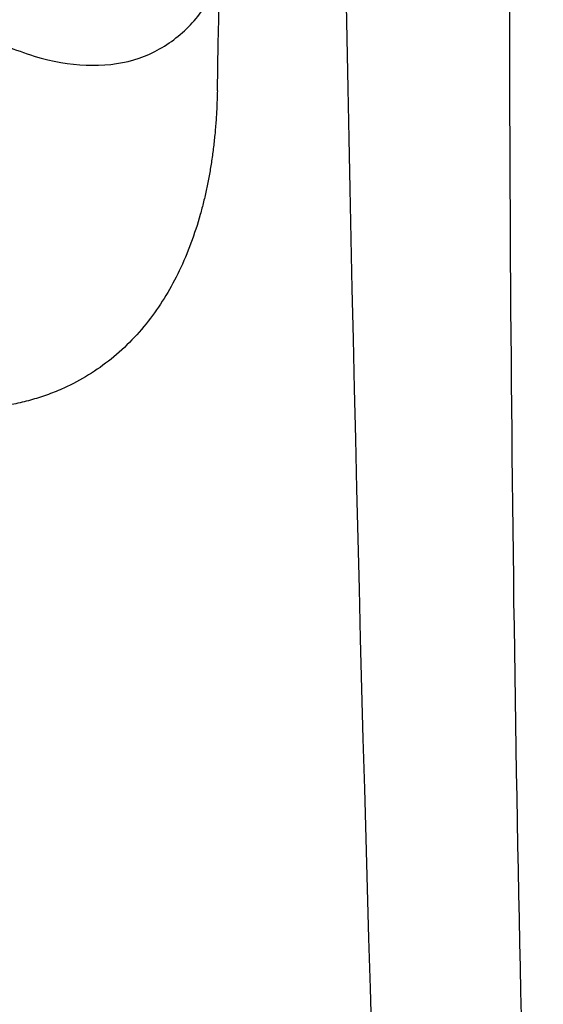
# Model space of a CAD drawing. Header units: millimetres. Extents: x 15231 to 16570, y 10019 to 11489.
# Tile 194 of 206: x 16370 to 16384, y 11053 to 11078. Entities that reach past the tile are written whole.
import ezdxf

# ---------------------------------------------------------------- set-up
doc = ezdxf.new("R2010")
doc.units = ezdxf.units.MM

msp = doc.modelspace()

# ---------------------------------------------------------------- linework, layer by layer
at = {"color": 7, "linetype": 'Continuous', "lineweight": 25}
for points in [[(16375.309, 11076.241), (16375.561, 11089.131), (16375.834, 11102.122), (16376.128, 11115.214)], [(16379.898, 11033.28), (16378.842, 11060.122), (16378.274, 11087.255), (16378.191, 11114.67)]]:
    msp.add_open_spline(points, degree=3, dxfattribs=at)
for points, knots in [([(16383.259, 11113.789), (16382.849, 11100.381), (16382.68, 11087.044), (16382.798, 11060.552), (16383.085, 11047.4), (16383.587, 11034.351)], [0, 0, 0, 0, 0.5, 0.5, 1, 1, 1, 1]), ([(16379.435, 11014.002), (16365.38, 11019.192), (16351.894, 11024.778), (16332.517, 11033.75), (16326.201, 11036.839), (16318.486, 11040.827), (16316.952, 11041.631), (16313.909, 11043.248), (16312.398, 11044.062), (16307.9, 11046.518), (16304.947, 11048.176), (16296.22, 11053.212), (16290.581, 11056.65), (16282.391, 11061.931), (16279.706, 11063.712), (16274.426, 11067.314), (16271.835, 11069.134), (16259.137, 11078.31), (16249.789, 11085.911), (16241.254, 11093.772)], [0, 0, 0, 0, 0.25, 0.25, 0.375, 0.375, 0.40625, 0.40625, 0.4375, 0.4375, 0.5, 0.5, 0.625, 0.625, 0.6875, 0.6875, 0.75, 0.75, 1, 1, 1, 1]), ([(16369.393, 11077.607), (16369.878, 11077.406), (16370.829, 11077.012), (16372.165, 11076.835), (16373.359, 11077.005), (16374.338, 11077.577), (16375.019, 11078.322), (16375.274, 11078.957), (16375.371, 11079.196)], [0, 0, 0, 0, 0.183508, 0.359563, 0.538828, 0.71827, 0.893961, 1, 1, 1, 1]), ([(16375.309, 11076.241), (16375.305, 11076.115), (16375.299, 11075.864), (16375.277, 11075.494), (16375.247, 11075.131), (16375.208, 11074.775), (16375.16, 11074.427), (16375.103, 11074.086), (16375.037, 11073.752), (16374.962, 11073.426), (16374.772, 11072.708), (16374.389, 11071.668), (16373.638, 11070.422), (16372.663, 11069.4), (16371.729, 11068.823), (16371.024, 11068.535), (16370.617, 11068.402), (16370.196, 11068.298), (16369.762, 11068.223), (16369.315, 11068.177), (16368.855, 11068.157), (16368.539, 11068.168), (16368.381, 11068.174)], [0, 0, 0, 0, 0.028645, 0.05702, 0.085139, 0.113018, 0.140672, 0.168118, 0.195372, 0.222452, 0.249374, 0.376927, 0.499408, 0.626288, 0.749104, 0.78533, 0.821246, 0.85696, 0.892582, 0.928222, 0.963992, 1, 1, 1, 1])]:
    msp.add_open_spline(points, degree=3, knots=knots, dxfattribs=at)

doc.saveas('drawing.dxf')
